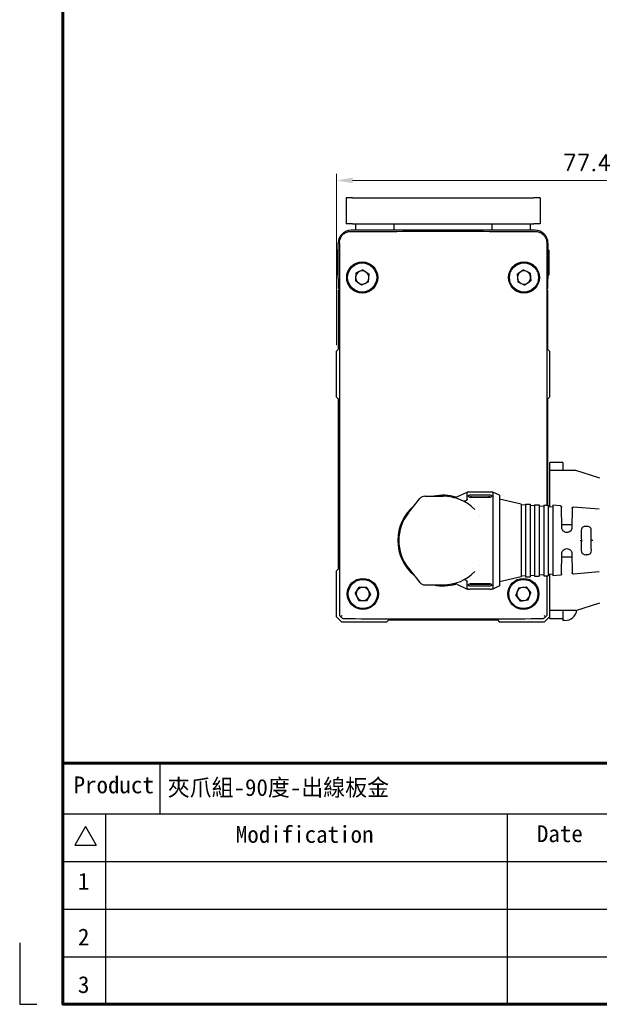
# Model space of a CAD drawing. Header units: inches. Extents: x 0 to 5766, y -2164 to 1330.
# Tile 207 of 217: x 5296 to 5385, y -196 to -44. Entities that reach past the tile are written whole.
import ezdxf
from ezdxf.enums import TextEntityAlignment as Align

# ---------------------------------------------------------------- set-up
doc = ezdxf.new("R2010")
doc.units = ezdxf.units.IN
doc.header["$MEASUREMENT"] = 0
doc.linetypes.add('SLD-實線', pattern=[0])
doc.layers.add('AM_5', color=3, linetype='Continuous', lineweight=15)
doc.layers.add('可見 (ISO)', color=7, linetype='Continuous', lineweight=25)
doc.layers.add('BORDER', color=7, linetype='Continuous')
doc.layers.add('圖框', color=7, linetype='SLD-實線')
doc.styles.add('尺寸標註', font='romans.shx', dxfattribs={"bigfont": 'CHINESET.SHX'})
doc.styles.add('標題欄', font='txt')
doc.dimstyles.new('CNS1$0', dxfattribs={"dimtxt": 2.5, "dimasz": 2.5, "dimexe": 1, "dimexo": 1, "dimgap": 1.5, "dimtad": 1, "dimtoh": 1, "dimdec": 1, "dimdsep": 46, "dimtxsty": '尺寸標註', "dimcen": 0, "dimclrd": 2, "dimclre": 2, "dimclrt": 1, "dimadec": 0, "dimazin": 2, "dimtp": 0.1, "dimtm": 0.1, "dimtfac": 0.71, "dimtdec": 1, "dimtmove": 0, "dimatfit": 0, "dimfxl": 0, "dimlwd": 13, "dimlwe": 13, "dimarcsym": 0})

# ---------------------------------------------------------------- blocks, each defined once
blk = doc.blocks.new('A4-英文圖框-橫式')
at = {"layer": 'BORDER', "color": 123, "linetype": 'Continuous', "lineweight": 60, "ltscale": 25.4}
blk.add_line((2151.7, -57.78), (2549.79, -57.78), dxfattribs=at)
at = {"layer": 'BORDER', "color": 60, "linetype": 'Continuous', "ltscale": 25.4}
for p, q in [((2166.7, -65.63), (2166.7, -57.78)), ((2151.7, -65.63), (2549.79, -65.63)), ((2158.28, -65.63), (2158.28, -95.06)), ((2220.31, -65.63), (2220.31, -95.06)), ((2155.17, -67.6), (2153.51, -70.48)), ((2155.17, -67.6), (2156.84, -70.48)), ((2153.51, -70.48), (2156.84, -70.48)), ((2151.7, -72.99), (2364.21, -72.99)), ((2151.7, -80.35), (2364.21, -80.35)), ((2151.7, -87.7), (2364.21, -87.7))]:
    blk.add_line(p, q, dxfattribs=at)
at = {"layer": 'BORDER', "color": 123, "linetype": 'Continuous', "ltscale": 25.4}
for p, q in [((2145.01, -85.54), (2145.01, -95.06)), ((2145.01, -95.06), (2147.66, -95.06))]:
    blk.add_line(p, q, dxfattribs=at)
at = {"layer": 'BORDER', "color": 123, "linetype": 'Continuous', "lineweight": 60, "ltscale": 25.4}
blk.add_lwpolyline([(2151.7, 188.79), (2555.09, 188.79), (2555.09, -95.06), (2151.7, -95.06)], close=True, dxfattribs=at)
at = {"layer": '圖框', "style": '標題欄'}
for s, height, p in [('Product', 2.605, (2153.34, -59.85)), ('Modification', 2.6053, (2178.41, -67.5)), ('Date', 2.605, (2224.93, -67.39)), ('1', 2.61, (2154.01, -74.74)), ('2', 2.61, (2154.01, -83.35)), ('3', 2.61, (2154.01, -90.71))]:
    blk.add_text(s, height=height, dxfattribs=at).set_placement(p, align=Align.TOP_LEFT)
blk = doc.blocks.new('*D528')
at = {"layer": 'AM_5', "color": 2, "lineweight": 13}
for p, q in [((5344.52, -94.07), (5344.52, -67.62)), ((5421.93, -118.77), (5421.93, -67.62)), ((5347.02, -68.62), (5419.43, -68.62))]:
    blk.add_line(p, q, dxfattribs=at)
at = {"layer": 'AM_5', "color": 2}
for points in [[(5347.02, -68.2), (5347.02, -69.04), (5344.52, -68.62)], [(5419.43, -68.2), (5419.43, -69.04), (5421.93, -68.62)]]:
    blk.add_solid(points, dxfattribs=at)
at = {"layer": 'Defpoints', "color": 0}
for p in [(5421.93, -68.62), (5344.52, -95.07), (5421.93, -119.77)]:
    blk.add_point(p, dxfattribs=at)
at = {"layer": 'AM_5', "color": 1, "insert": (5383.22, -65.87), "char_height": 2.5, "attachment_point": 5, "style": '尺寸標註'}
blk.add_mtext('77.4', dxfattribs=at)

msp = doc.modelspace()

# ---------------------------------------------------------------- linework, layer by layer
at = {"layer": '可見 (ISO)'}
for p, q in [((5347.015, -71.316), (5346.015, -71.316)), ((5346.015, -71.316), (5346.015, -75.316)), ((5347.015, -71.316), (5375.015, -71.316)), ((5376.015, -71.316), (5375.015, -71.316)), ((5376.015, -71.316), (5376.015, -75.316)), ((5347.015, -75.316), (5346.015, -75.316)), ((5347.015, -75.316), (5375.015, -75.316)), ((5347.515, -76.316), (5347.515, -75.316)), ((5353.465, -76.316), (5353.465, -75.316)), ((5368.565, -75.316), (5368.565, -76.316)), ((5374.515, -76.316), (5374.515, -75.316)), ((5376.015, -75.316), (5375.015, -75.316)), ((5375.215, -76.316), (5346.815, -76.316)), ((5344.815, -83.816), (5344.815, -78.316)), ((5345.002, -78.253), (5345.002, -135.829)), ((5377.028, -78.253), (5377.028, -118.816)), ((5377.215, -78.316), (5377.215, -83.816)), ((5344.615, -79.416), (5344.615, -83.216)), ((5344.815, -79.416), (5344.615, -79.416)), ((5377.215, -79.416), (5377.415, -79.416)), ((5377.415, -83.216), (5377.415, -79.416)), ((5344.815, -83.216), (5344.615, -83.216)), ((5347.539, -82.951), (5347.452, -84.129)), ((5348.603, -82.438), (5347.539, -82.951)), ((5348.603, -82.438), (5349.579, -83.103)), ((5349.491, -84.28), (5349.579, -83.103)), ((5372.443, -83.121), (5373.408, -82.44)), ((5372.443, -83.121), (5372.551, -84.297)), ((5374.48, -82.935), (5373.408, -82.44)), ((5374.48, -82.935), (5374.587, -84.111)), ((5377.215, -83.216), (5377.415, -83.216)), ((5344.815, -83.816), (5344.815, -85.316)), ((5348.428, -84.793), (5347.452, -84.129)), ((5349.491, -84.28), (5348.428, -84.793)), ((5372.551, -84.297), (5373.623, -84.792)), ((5374.587, -84.111), (5373.623, -84.792)), ((5376.215, -83.943), (5376.215, -83.944)), ((5377.215, -85.316), (5377.215, -83.816)), ((5345.002, -85.316), (5344.815, -85.316)), ((5345.002, -85.429), (5344.815, -85.616)), ((5344.815, -85.616), (5344.815, -94.766)), ((5377.215, -85.316), (5377.028, -85.316)), ((5377.215, -85.616), (5377.028, -85.429)), ((5377.215, -94.766), (5377.215, -85.616)), ((5344.815, -94.766), (5344.515, -95.066)), ((5344.515, -95.066), (5344.515, -102.066)), ((5377.515, -95.066), (5377.215, -94.766)), ((5377.515, -102.066), (5377.515, -95.066)), ((5344.515, -102.066), (5344.815, -102.366)), ((5344.815, -102.366), (5344.815, -128.694)), ((5377.215, -102.366), (5377.515, -102.066)), ((5377.215, -118.816), (5377.215, -102.366)), ((5379.515, -112.216), (5377.515, -112.216)), ((5377.515, -113.216), (5377.515, -112.216)), ((5379.515, -112.216), (5379.515, -113.216)), ((5377.515, -113.464), (5377.515, -113.216)), ((5377.515, -119.053), (5377.515, -113.464)), ((5381.515, -113.464), (5377.515, -113.464)), ((5379.515, -113.216), (5379.515, -113.464)), ((5385.074, -114.574), (5381.515, -113.464)), ((5385.245, -114.627), (5385.074, -114.574)), ((5363.117, -117.506), (5364.715, -116.766)), ((5364.715, -117.904), (5364.715, -116.766)), ((5364.915, -116.766), (5364.715, -116.766)), ((5368.015, -116.783), (5365.415, -116.783)), ((5368.715, -116.766), (5368.515, -116.766)), ((5368.715, -116.766), (5368.715, -131.766)), ((5369.715, -117.266), (5368.715, -116.766)), ((5355.658, -119.997), (5357.415, -117.793)), ((5358.197, -117.416), (5361.015, -117.416)), ((5364.715, -118.501), (5364.715, -118.501)), ((5365.415, -117.195), (5368.015, -117.195)), ((5365.415, -117.514), (5368.015, -117.514)), ((5368.015, -117.633), (5365.415, -117.633)), ((5369.715, -117.266), (5369.715, -131.266)), ((5373.055, -118.641), (5369.715, -117.891)), ((5373.055, -118.641), (5373.055, -129.891)), ((5373.755, -118.641), (5373.755, -129.891)), ((5373.755, -118.641), (5374.455, -118.641)), ((5374.455, -118.641), (5374.455, -129.891)), ((5373.755, -118.79), (5373.055, -118.741)), ((5375.155, -118.888), (5374.455, -118.839)), ((5375.155, -118.766), (5375.155, -129.766)), ((5375.155, -118.766), (5375.855, -118.766)), ((5375.855, -118.766), (5375.855, -129.766)), ((5376.555, -118.986), (5375.855, -118.937)), ((5376.555, -118.816), (5376.555, -129.716)), ((5376.555, -118.816), (5377.255, -118.816)), ((5377.255, -118.816), (5377.255, -129.716)), ((5377.955, -119.084), (5377.255, -119.035)), ((5377.955, -118.816), (5377.955, -129.716)), ((5379.142, -118.915), (5377.955, -118.816)), ((5379.369, -122.276), (5379.325, -119.111)), ((5380.945, -119.279), (5380.903, -122.276)), ((5385.149, -119.414), (5381.161, -119.083)), ((5366.61, -120.471), (5366.61, -120.471)), ((5379.362, -121.766), (5380.91, -121.766)), ((5380.153, -123.016), (5380.119, -123.016)), ((5383.173, -122.084), (5383.099, -122.084)), ((5382.171, -124.266), (5382.354, -124.266)), ((5382.354, -124.266), (5382.375, -124.266)), ((5383.916, -124.266), (5383.897, -124.266)), ((5379.325, -129.421), (5379.369, -126.255)), ((5380.119, -125.516), (5380.153, -125.516)), ((5380.903, -126.255), (5380.945, -129.253)), ((5379.362, -126.766), (5380.91, -126.766)), ((5383.18, -126.448), (5383.099, -126.448)), ((5344.815, -128.694), (5344.515, -128.994)), ((5344.515, -128.994), (5344.515, -135.994)), ((5355.658, -128.535), (5357.415, -130.739)), ((5366.61, -128.061), (5366.61, -128.061)), ((5385.149, -129.117), (5381.161, -129.449)), ((5364.715, -130.031), (5364.715, -130.031)), ((5364.715, -131.766), (5364.715, -130.628)), ((5373.055, -129.891), (5369.715, -130.641)), ((5373.755, -129.742), (5373.055, -129.791)), ((5373.755, -129.891), (5374.455, -129.891)), ((5375.155, -129.644), (5374.455, -129.693)), ((5375.155, -129.766), (5375.855, -129.766)), ((5376.555, -129.546), (5375.855, -129.595)), ((5376.555, -129.716), (5377.255, -129.716)), ((5377.028, -129.716), (5377.028, -135.829)), ((5377.955, -129.448), (5377.255, -129.497)), ((5377.515, -135.068), (5377.515, -129.479)), ((5379.142, -129.617), (5377.955, -129.716)), ((5347.435, -132.468), (5348.067, -131.47)), ((5349.247, -131.518), (5348.067, -131.47)), ((5349.247, -131.518), (5349.795, -132.564)), ((5358.197, -131.116), (5361.015, -131.116)), ((5363.117, -131.026), (5364.715, -131.766)), ((5364.915, -131.766), (5364.715, -131.766)), ((5365.415, -130.899), (5368.015, -130.899)), ((5365.415, -131.018), (5368.015, -131.018)), ((5368.015, -131.337), (5365.415, -131.337)), ((5365.415, -131.749), (5368.015, -131.749)), ((5368.715, -131.766), (5368.515, -131.766)), ((5369.715, -131.266), (5368.715, -131.766)), ((5372.694, -131.581), (5372.245, -132.674)), ((5372.694, -131.581), (5373.864, -131.424)), ((5373.864, -131.424), (5374.585, -132.358)), ((5374.137, -133.45), (5374.585, -132.358)), ((5347.435, -132.468), (5347.983, -133.513)), ((5347.983, -133.513), (5349.163, -133.562)), ((5349.795, -132.564), (5349.163, -133.562)), ((5372.967, -133.608), (5372.245, -132.674)), ((5372.967, -133.608), (5374.137, -133.45)), ((5377.515, -135.316), (5377.515, -135.068)), ((5381.515, -135.068), (5377.515, -135.068)), ((5377.515, -136.316), (5377.515, -135.316)), ((5379.515, -135.068), (5379.515, -135.316)), ((5379.515, -135.316), (5379.515, -136.316)), ((5381.515, -135.068), (5385.074, -133.958)), ((5385.074, -133.958), (5385.245, -133.904)), ((5344.515, -135.994), (5345.337, -136.816)), ((5345.337, -136.816), (5352.337, -136.816)), ((5352.337, -136.816), (5352.637, -136.516)), ((5352.637, -136.516), (5369.393, -136.516)), ((5369.393, -136.516), (5369.693, -136.816)), ((5369.693, -136.816), (5376.693, -136.816)), ((5376.693, -136.816), (5377.515, -135.994)), ((5377.515, -136.316), (5379.515, -136.316)), ((5379.515, -136.316), (5379.515, -136.616)), ((5379.815, -136.616), (5379.515, -136.616))]:
    msp.add_line(p, q, dxfattribs=at)
for centre, radius in [((5348.515, -83.616), 2.4), ((5348.515, -83.616), 2.25), ((5373.515, -83.616), 2.4), ((5373.515, -83.616), 2.25), ((5348.615, -132.516), 2.4), ((5348.615, -132.516), 2.25), ((5373.415, -132.516), 2.4), ((5373.415, -132.516), 2.25)]:
    msp.add_circle(centre, radius, dxfattribs=at)
for centre, radius, start, end in [((5346.815, -78.316), 2, 90, 180), ((5375.215, -78.316), 2, 0, 90), ((5348.515, -83.616), 1.022, 175.74811, 235.74811), ((5348.515, -83.616), 1.022, 115.74811, 175.74811), ((5348.515, -83.616), 1.022, 55.74811, 115.74811), ((5348.515, -83.616), 1.022, 355.74811, 55.74811), ((5373.515, -83.616), 1.022, 125.22745, 185.22745), ((5373.515, -83.616), 1.022, 65.22745, 125.22745), ((5373.515, -83.616), 1.023, 5.22745, 65.22745), ((5373.515, -83.616), 1.022, 305.22745, 5.22745), ((5348.515, -83.616), 1.022, 235.74811, 295.74811), ((5348.515, -83.616), 1.022, 295.74811, 355.74811), ((5373.515, -83.616), 1.022, 185.22745, 245.22745), ((5373.515, -83.616), 1.022, 245.22745, 305.22745), ((5348.515, -87.816), 2.25, 60.31062, 60.31124), ((5373.515, -87.816), 2.5, 123.05714, 123.05786), ((5373.515, -87.816), 2.25, 60.6663, 60.66673), ((5358.197, -118.416), 1, 90, 141.44505), ((5361.015, -124.266), 7, 73.55747, 101.88264), ((5361.015, -124.266), 6.85, 44.24562, 90), ((5361.015, -124.266), 7, 129.56242, 230.43758), ((5361.015, -124.266), 6.85, 141.44505, 218.55495), ((5361.015, -124.266), 6.85, 270, 315.75438), ((5358.197, -130.116), 1, 218.55495, 270), ((5348.615, -132.516), 1.022, 147.65292, 207.65292), ((5348.615, -132.516), 1.022, 87.65292, 147.65292), ((5348.615, -132.516), 1.022, 27.65292, 87.65292), ((5348.615, -132.516), 1.022, 327.65292, 27.65292), ((5361.015, -124.266), 7, 258.11736, 286.44361), ((5373.415, -132.516), 1.022, 157.67894, 217.67894), ((5373.415, -132.516), 1.022, 97.67894, 157.67894), ((5373.415, -132.516), 1.022, 37.67894, 97.67894), ((5373.415, -132.516), 1.022, 337.67894, 37.67894), ((5348.615, -132.516), 1.022, 207.65292, 267.65292), ((5348.615, -132.516), 1.022, 267.65292, 327.65292), ((5373.415, -132.516), 1.022, 217.67894, 277.67894), ((5373.415, -132.516), 1.022, 277.67894, 337.67894), ((5379.815, -134.716), 1.9, 270, 351.00348)]:
    msp.add_arc(centre, radius, start, end, dxfattribs=at)
for centre, major_axis, ratio, start_param, end_param in [((5346.748, -76.999), (-0.001, 0.5), 0.1567782, 6.2655135, 6.2831853), ((5375.282, -76.999), (0.001, 0.5), 0.1567782, 0, 0.0176718), ((5382.397, -124.266), (-0.035, 2.5), 0.0087257, 0.9088014, 1.5708108), ((5383.875, -124.266), (-0.035, -2.5), 0.0087257, 1.5707818, 2.2327913), ((5382.397, -124.266), (0.035, 2.5), 0.0087257, 1.5707818, 2.2327913), ((5383.875, -124.266), (0.044, -2.5), 0.0087242, 0.9086288, 1.570644), ((5345.502, -136.329), (-0.5, 0.5), 0.0174471, 0.0174613, 0.9590289), ((5359.133, -135.146), (-79.219, 0.029), 0.015218, 1.3978721, 1.5945593), ((5362.897, -135.146), (-79.219, -0.029), 0.015218, 1.5470333, 1.7437205), ((5376.53, -135.831), (-0.496, 0.493), 0.0865197, 4.1686678, 4.6287166), ((5376.528, -136.329), (-0.5, -0.5), 0.0174471, 2.1825637, 3.1241314)]:
    msp.add_ellipse(centre, major_axis=major_axis, ratio=ratio, start_param=start_param, end_param=end_param, dxfattribs=at)
for points, knots in [([(5345.002, -78.253), (5345.002, -78.067), (5345.032, -77.88), (5345.149, -77.524), (5345.239, -77.352), (5345.408, -77.126), (5345.47, -77.055), (5345.676, -76.857), (5345.839, -76.745), (5346.186, -76.583), (5346.374, -76.53), (5346.624, -76.503), (5346.686, -76.499), (5346.747, -76.499)], [0, 0, 0, 0, 0.05560877, 0.05560877, 0.11242471, 0.11242471, 0.14052381, 0.14052381, 0.19848519, 0.19848519, 0.25603109, 0.25603109, 0.27451464, 0.27451464, 0.27451464, 0.27451464]), ([(5346.748, -76.499), (5351.465, -76.486), (5356.24, -76.48), (5365.791, -76.48), (5370.566, -76.486), (5375.282, -76.499)], [2.98416435, 2.98416435, 2.98416435, 2.98416435, 3.14159265, 3.14159265, 3.29902096, 3.29902096, 3.29902096, 3.29902096]), ([(5375.283, -76.499), (5375.471, -76.5), (5375.661, -76.532), (5376.02, -76.653), (5376.192, -76.745), (5376.494, -76.978), (5376.628, -77.12), (5376.839, -77.437), (5376.92, -77.616), (5377.008, -77.947), (5377.028, -78.1), (5377.028, -78.253)], [0, 0, 0, 0, 0.0567172, 0.0567172, 0.1142388, 0.1142388, 0.17150957, 0.17150957, 0.22875669, 0.22875669, 0.27441519, 0.27441519, 0.27441519, 0.27441519]), ([(5365.415, -116.783), (5365.352, -116.783), (5365.285, -116.782), (5365.162, -116.779), (5365.106, -116.776), (5365.017, -116.772), (5364.979, -116.77), (5364.928, -116.767), (5364.915, -116.766), (5364.915, -116.766)], [0.150722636, 0.150722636, 0.150722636, 0.150722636, 0.169562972, 0.169562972, 0.188403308, 0.188403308, 0.207243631, 0.207243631, 0.226083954, 0.226083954, 0.226083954, 0.226083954]), ([(5368.515, -116.766), (5368.515, -116.766), (5368.503, -116.767), (5368.452, -116.77), (5368.413, -116.772), (5368.324, -116.776), (5368.268, -116.779), (5368.145, -116.782), (5368.078, -116.783), (5368.015, -116.783)], [0.075361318, 0.075361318, 0.075361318, 0.075361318, 0.094201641, 0.094201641, 0.113041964, 0.113041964, 0.1318823, 0.1318823, 0.150722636, 0.150722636, 0.150722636, 0.150722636]), ([(5362.492, -117.577), (5362.492, -117.577), (5362.491, -117.577), (5362.491, -117.577), (5362.491, -117.577), (5362.491, -117.577), (5362.49, -117.577), (5362.489, -117.576), (5362.489, -117.576), (5362.487, -117.576), (5362.487, -117.576), (5362.485, -117.576), (5362.485, -117.575), (5362.485, -117.575), (5362.485, -117.575), (5362.486, -117.576), (5362.486, -117.576), (5362.487, -117.576), (5362.488, -117.576), (5362.488, -117.576), (5362.489, -117.576), (5362.489, -117.576), (5362.49, -117.576), (5362.491, -117.577), (5362.493, -117.577), (5362.501, -117.579), (5362.507, -117.58), (5362.524, -117.583), (5362.534, -117.585), (5362.565, -117.59), (5362.586, -117.592), (5362.647, -117.598), (5362.689, -117.599), (5362.862, -117.593), (5362.997, -117.561), (5363.117, -117.506)], [0, 0, 0, 0, 0.000292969, 0.000292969, 0.001269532, 0.001269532, 0.00322266, 0.00322266, 0.007128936, 0.007128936, 0.014941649, 0.014941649, 0.025539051, 0.025539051, 0.030589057, 0.030589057, 0.031581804, 0.031581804, 0.031829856, 0.031829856, 0.031952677, 0.031952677, 0.032075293, 0.032075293, 0.032567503, 0.032567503, 0.034521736, 0.034521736, 0.037656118, 0.037656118, 0.043904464, 0.043904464, 0.056226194, 0.056226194, 0.096055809, 0.096055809, 0.096055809, 0.096055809]), ([(5364.595, -118.102), (5364.499, -118.148), (5364.403, -118.174), (5364.229, -118.181), (5364.152, -118.168), (5364.071, -118.135), (5364.061, -118.131), (5364.052, -118.126)], [-0.070670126, -0.070670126, -0.070670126, -0.070670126, -0.032952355, -0.032952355, 0, 0, 0.004719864, 0.004719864, 0.004719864, 0.004719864]), ([(5364.715, -117.904), (5364.715, -117.938), (5364.709, -117.974), (5364.683, -118.027), (5364.671, -118.045), (5364.638, -118.076), (5364.618, -118.09), (5364.595, -118.102)], [0.000003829, 0.000003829, 0.000003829, 0.000003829, 0.019270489, 0.019270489, 0.029540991, 0.029540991, 0.038873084, 0.038873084, 0.038873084, 0.038873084]), ([(5365.415, -117.633), (5365.353, -117.633), (5365.286, -117.626), (5365.166, -117.6), (5365.112, -117.582), (5365.021, -117.538), (5364.981, -117.51), (5364.928, -117.451), (5364.915, -117.42), (5364.915, -117.365), (5364.928, -117.337), (5364.98, -117.286), (5365.019, -117.264), (5365.11, -117.231), (5365.165, -117.217), (5365.286, -117.199), (5365.353, -117.195), (5365.415, -117.195)], [0.15772076, 0.15772076, 0.15772076, 0.15772076, 0.17651774, 0.17651774, 0.19531472, 0.19531472, 0.2162376, 0.2162376, 0.23716049, 0.23716049, 0.25756711, 0.25756711, 0.27797373, 0.27797373, 0.29670763, 0.29670763, 0.31544152, 0.31544152, 0.31544152, 0.31544152]), ([(5365.415, -117.514), (5365.353, -117.514), (5365.286, -117.518), (5365.169, -117.536), (5365.118, -117.549), (5365.076, -117.564)], [0, 0, 0, 0, 0.018724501, 0.018724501, 0.036164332, 0.036164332, 0.036164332, 0.036164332]), ([(5368.015, -117.195), (5368.079, -117.195), (5368.146, -117.199), (5368.27, -117.218), (5368.325, -117.232), (5368.414, -117.266), (5368.453, -117.288), (5368.503, -117.338), (5368.515, -117.365), (5368.515, -117.419), (5368.503, -117.449), (5368.452, -117.507), (5368.414, -117.535), (5368.326, -117.579), (5368.271, -117.599), (5368.148, -117.626), (5368.08, -117.633), (5368.015, -117.633)], [0, 0, 0, 0, 0.01909951, 0.01909951, 0.03819901, 0.03819901, 0.05824073, 0.05824073, 0.07828245, 0.07828245, 0.09866717, 0.09866717, 0.11905189, 0.11905189, 0.13839006, 0.13839006, 0.15772823, 0.15772823, 0.15772823, 0.15772823]), ([(5368.354, -117.564), (5368.313, -117.55), (5368.263, -117.537), (5368.147, -117.519), (5368.079, -117.514), (5368.015, -117.514)], [0.280686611, 0.280686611, 0.280686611, 0.280686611, 0.297739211, 0.297739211, 0.316864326, 0.316864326, 0.316864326, 0.316864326]), ([(5379.142, -118.915), (5379.163, -118.916), (5379.184, -118.922), (5379.224, -118.939), (5379.243, -118.951), (5379.275, -118.98), (5379.289, -118.997), (5379.31, -119.035), (5379.318, -119.056), (5379.324, -119.088), (5379.325, -119.1), (5379.325, -119.111)], [0, 0, 0, 0, 0.006422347, 0.006422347, 0.012926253, 0.012926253, 0.019427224, 0.019427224, 0.0259283, 0.0259283, 0.029357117, 0.029357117, 0.029357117, 0.029357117]), ([(5380.945, -119.279), (5380.945, -119.267), (5380.946, -119.254), (5380.954, -119.215), (5380.965, -119.19), (5380.995, -119.146), (5381.015, -119.127), (5381.06, -119.099), (5381.086, -119.089), (5381.128, -119.082), (5381.145, -119.081), (5381.161, -119.083)], [0, 0, 0, 0, 0.003801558, 0.003801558, 0.011767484, 0.011767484, 0.019733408, 0.019733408, 0.02769933, 0.02769933, 0.032618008, 0.032618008, 0.032618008, 0.032618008]), ([(5380.119, -123.016), (5380.02, -123.016), (5379.92, -122.996), (5379.828, -122.957), (5379.737, -122.919), (5379.653, -122.862), (5379.584, -122.792), (5379.515, -122.722), (5379.461, -122.639), (5379.425, -122.55), (5379.389, -122.461), (5379.37, -122.368), (5379.369, -122.276)], [0, 0, 0, 0, 0.25, 0.25, 0.25, 0.5, 0.5, 0.5, 0.75, 0.75, 0.75, 1, 1, 1, 1]), ([(5380.903, -122.276), (5380.902, -122.369), (5380.883, -122.463), (5380.847, -122.551), (5380.811, -122.639), (5380.757, -122.722), (5380.688, -122.791), (5380.62, -122.861), (5380.537, -122.918), (5380.445, -122.957), (5380.354, -122.995), (5380.253, -123.016), (5380.153, -123.016)], [0, 0, 0, 0, 0.25, 0.25, 0.25, 0.5, 0.5, 0.5, 0.75, 0.75, 0.75, 1, 1, 1, 1]), ([(5383.099, -122.084), (5383.008, -122.084), (5382.912, -122.093), (5382.737, -122.134), (5382.659, -122.166), (5382.538, -122.242), (5382.483, -122.298), (5382.384, -122.451), (5382.358, -122.595), (5382.358, -122.729)], [0, 0, 0, 0, 0.0273214, 0.0273214, 0.0546428, 0.0546428, 0.08158389, 0.08158389, 0.13233589, 0.13233589, 0.13233589, 0.13233589]), ([(5383.914, -122.729), (5383.914, -122.595), (5383.888, -122.451), (5383.789, -122.297), (5383.733, -122.242), (5383.612, -122.166), (5383.534, -122.134), (5383.36, -122.093), (5383.264, -122.084), (5383.173, -122.084)], [1.02693899, 1.02693899, 1.02693899, 1.02693899, 1.07774763, 1.07774763, 1.10472953, 1.10472953, 1.13199978, 1.13199978, 1.15927002, 1.15927002, 1.15927002, 1.15927002]), ([(5384.133, -124.266), (5384.132, -124.266), (5384.12, -124.266), (5384.094, -124.266), (5384.084, -124.266), (5384.053, -124.266), (5384.033, -124.266), (5383.991, -124.266), (5383.972, -124.266), (5383.943, -124.266), (5383.933, -124.266), (5383.92, -124.266), (5383.917, -124.266), (5383.916, -124.266)], [0, 0, 0, 0, 0.0002916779, 0.0002916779, 0.0004756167, 0.0004756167, 0.0008656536, 0.0008656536, 0.0013387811, 0.0013387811, 0.0017364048, 0.0017364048, 0.0021021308, 0.0021021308, 0.0021021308, 0.0021021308]), ([(5379.369, -126.255), (5379.37, -126.164), (5379.389, -126.069), (5379.425, -125.981), (5379.461, -125.893), (5379.516, -125.809), (5379.585, -125.739), (5379.654, -125.67), (5379.738, -125.613), (5379.829, -125.574), (5379.921, -125.536), (5380.02, -125.516), (5380.119, -125.516)], [0, 0, 0, 0, 0.25, 0.25, 0.25, 0.5, 0.5, 0.5, 0.75, 0.75, 0.75, 1, 1, 1, 1]), ([(5380.153, -125.516), (5380.357, -125.516), (5380.552, -125.601), (5380.826, -125.881), (5380.9, -126.07), (5380.903, -126.255)], [0, 0, 0, 0, 0.5, 0.5, 1, 1, 1, 1]), ([(5382.358, -125.803), (5382.358, -125.937), (5382.384, -126.08), (5382.483, -126.234), (5382.538, -126.289), (5382.659, -126.366), (5382.737, -126.397), (5382.912, -126.439), (5383.008, -126.448), (5383.099, -126.448)], [0.44729914, 0.44729914, 0.44729914, 0.44729914, 0.49805114, 0.49805114, 0.52499224, 0.52499224, 0.55231364, 0.55231364, 0.57963504, 0.57963504, 0.57963504, 0.57963504]), ([(5383.18, -126.448), (5383.271, -126.448), (5383.367, -126.439), (5383.541, -126.398), (5383.62, -126.366), (5383.74, -126.29), (5383.796, -126.235), (5383.895, -126.081), (5383.92, -125.937), (5383.919, -125.803)], [0.57965845, 0.57965845, 0.57965845, 0.57965845, 0.60690808, 0.60690808, 0.63415772, 0.63415772, 0.66112017, 0.66112017, 0.71191188, 0.71191188, 0.71191188, 0.71191188]), ([(5381.161, -129.449), (5381.14, -129.451), (5381.118, -129.449), (5381.076, -129.439), (5381.056, -129.43), (5381.019, -129.407), (5381.003, -129.392), (5380.975, -129.358), (5380.964, -129.339), (5380.953, -129.308), (5380.95, -129.298), (5380.946, -129.275), (5380.945, -129.264), (5380.945, -129.253)], [0, 0, 0, 0, 0.006414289, 0.006414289, 0.012918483, 0.012918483, 0.019419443, 0.019419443, 0.02592052, 0.02592052, 0.029248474, 0.029248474, 0.032674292, 0.032674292, 0.032674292, 0.032674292]), ([(5364.595, -130.43), (5364.499, -130.384), (5364.403, -130.358), (5364.229, -130.35), (5364.152, -130.364), (5364.071, -130.397), (5364.061, -130.401), (5364.052, -130.406)], [0.000001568, 0.000001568, 0.000001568, 0.000001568, 0.037733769, 0.037733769, 0.070683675, 0.070683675, 0.075426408, 0.075426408, 0.075426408, 0.075426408]), ([(5364.595, -130.43), (5364.618, -130.442), (5364.638, -130.455), (5364.671, -130.487), (5364.683, -130.505), (5364.709, -130.557), (5364.715, -130.594), (5364.715, -130.628)], [0.000001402, 0.000001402, 0.000001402, 0.000001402, 0.00932853, 0.00932853, 0.019592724, 0.019592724, 0.03886697, 0.03886697, 0.03886697, 0.03886697]), ([(5379.325, -129.421), (5379.325, -129.428), (5379.324, -129.435), (5379.323, -129.45), (5379.321, -129.457), (5379.316, -129.477), (5379.312, -129.49), (5379.295, -129.527), (5379.278, -129.549), (5379.239, -129.585), (5379.215, -129.599), (5379.174, -129.612), (5379.158, -129.616), (5379.142, -129.617)], [0, 0, 0, 0, 0.002187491, 0.002187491, 0.004348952, 0.004348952, 0.008496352, 0.008496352, 0.016462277, 0.016462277, 0.024428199, 0.024428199, 0.029346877, 0.029346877, 0.029346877, 0.029346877]), ([(5362.49, -130.955), (5362.49, -130.955), (5362.491, -130.955), (5362.495, -130.954), (5362.503, -130.952), (5362.517, -130.949)], [0.074695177, 0.074695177, 0.074695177, 0.074695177, 0.086204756, 0.086204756, 0.126105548, 0.126105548, 0.126105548, 0.126105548]), ([(5363.117, -131.026), (5363.019, -130.981), (5362.913, -130.951), (5362.752, -130.934), (5362.698, -130.932), (5362.617, -130.936), (5362.59, -130.939), (5362.553, -130.944), (5362.543, -130.945), (5362.526, -130.948), (5362.518, -130.95), (5362.509, -130.951), (5362.507, -130.952), (5362.504, -130.952), (5362.503, -130.953), (5362.5, -130.953), (5362.499, -130.953), (5362.497, -130.954), (5362.497, -130.954), (5362.494, -130.955), (5362.493, -130.955), (5362.492, -130.955), (5362.492, -130.955), (5362.492, -130.955)], [0, 0, 0, 0, 0.032385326, 0.032385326, 0.048482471, 0.048482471, 0.05661557, 0.05661557, 0.059663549, 0.059663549, 0.061951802, 0.061951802, 0.062566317, 0.062566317, 0.062967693, 0.062967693, 0.063371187, 0.063371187, 0.063774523, 0.063774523, 0.065416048, 0.065416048, 0.066410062, 0.066410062, 0.066410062, 0.066410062]), ([(5365.415, -131.337), (5365.353, -131.337), (5365.286, -131.333), (5365.165, -131.315), (5365.11, -131.301), (5365.019, -131.268), (5364.98, -131.246), (5364.928, -131.195), (5364.915, -131.167), (5364.915, -131.112), (5364.928, -131.081), (5364.981, -131.022), (5365.021, -130.994), (5365.112, -130.95), (5365.166, -130.931), (5365.286, -130.906), (5365.353, -130.899), (5365.415, -130.899)], [0.15772076, 0.15772076, 0.15772076, 0.15772076, 0.17645465, 0.17645465, 0.19518854, 0.19518854, 0.21559516, 0.21559516, 0.23600179, 0.23600179, 0.25692467, 0.25692467, 0.27784756, 0.27784756, 0.29664454, 0.29664454, 0.31544152, 0.31544152, 0.31544152, 0.31544152]), ([(5364.915, -131.766), (5364.915, -131.766), (5364.928, -131.765), (5364.979, -131.762), (5365.017, -131.76), (5365.106, -131.755), (5365.162, -131.753), (5365.285, -131.75), (5365.352, -131.749), (5365.415, -131.749)], [0.226083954, 0.226083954, 0.226083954, 0.226083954, 0.244924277, 0.244924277, 0.2637646, 0.2637646, 0.282604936, 0.282604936, 0.301445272, 0.301445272, 0.301445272, 0.301445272]), ([(5365.076, -130.967), (5365.118, -130.982), (5365.169, -130.995), (5365.286, -131.013), (5365.353, -131.018), (5365.415, -131.018)], [0.12226327, 0.12226327, 0.12226327, 0.12226327, 0.139703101, 0.139703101, 0.158427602, 0.158427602, 0.158427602, 0.158427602]), ([(5368.015, -130.899), (5368.08, -130.899), (5368.148, -130.906), (5368.271, -130.933), (5368.326, -130.953), (5368.414, -130.997), (5368.452, -131.025), (5368.503, -131.083), (5368.515, -131.113), (5368.515, -131.166), (5368.503, -131.194), (5368.453, -131.244), (5368.414, -131.266), (5368.325, -131.3), (5368.27, -131.314), (5368.146, -131.332), (5368.079, -131.337), (5368.015, -131.337)], [0, 0, 0, 0, 0.01933817, 0.01933817, 0.03867634, 0.03867634, 0.05906106, 0.05906106, 0.07944578, 0.07944578, 0.0994875, 0.0994875, 0.11952922, 0.11952922, 0.13862872, 0.13862872, 0.15772823, 0.15772823, 0.15772823, 0.15772823]), ([(5368.015, -131.018), (5368.079, -131.018), (5368.147, -131.013), (5368.263, -130.995), (5368.313, -130.982), (5368.354, -130.967)], [0.158427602, 0.158427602, 0.158427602, 0.158427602, 0.177552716, 0.177552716, 0.194605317, 0.194605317, 0.194605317, 0.194605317]), ([(5368.015, -131.749), (5368.078, -131.749), (5368.145, -131.75), (5368.268, -131.753), (5368.324, -131.755), (5368.413, -131.76), (5368.452, -131.762), (5368.503, -131.765), (5368.515, -131.766), (5368.515, -131.766)], [0, 0, 0, 0, 0.018840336, 0.018840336, 0.037680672, 0.037680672, 0.056520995, 0.056520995, 0.075361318, 0.075361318, 0.075361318, 0.075361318]), ([(5345.208, -136.049), (5345.239, -136.014), (5345.273, -135.978), (5345.333, -135.914), (5345.36, -135.887), (5345.397, -135.849), (5345.407, -135.839), (5345.417, -135.829)], [-0.027499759, -0.027499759, -0.027499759, -0.027499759, -0.011844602, -0.011844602, 0, 0, 0.004224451, 0.004224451, 0.004224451, 0.004224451]), ([(5345.502, -136.329), (5345.502, -136.329), (5345.5, -136.328), (5345.491, -136.321), (5345.484, -136.315), (5345.459, -136.293), (5345.435, -136.27), (5345.38, -136.217), (5345.35, -136.188), (5345.282, -136.122), (5345.245, -136.086), (5345.208, -136.049)], [0.000000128, 0.000000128, 0.000000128, 0.000000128, 0.007556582, 0.007556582, 0.015513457, 0.015513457, 0.031525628, 0.031525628, 0.046511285, 0.046511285, 0.062696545, 0.062696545, 0.062696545, 0.062696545]), ([(5376.823, -136.049), (5376.785, -136.086), (5376.748, -136.123), (5376.681, -136.188), (5376.65, -136.218), (5376.595, -136.27), (5376.571, -136.293), (5376.546, -136.316), (5376.539, -136.321), (5376.531, -136.328), (5376.529, -136.329), (5376.528, -136.329)], [0.000001, 0.000001, 0.000001, 0.000001, 0.016280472, 0.016280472, 0.031352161, 0.031352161, 0.047441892, 0.047441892, 0.055430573, 0.055430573, 0.063017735, 0.063017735, 0.063017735, 0.063017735])]:
    msp.add_open_spline(points, degree=3, knots=knots, dxfattribs=at)
msp.add_open_spline([(5364.308, -118.178), (5364.308, -118.178), (5364.308, -118.178), (5364.308, -118.178)], degree=3, dxfattribs=at)

# ---------------------------------------------------------------- block references
msp.add_blockref('A4-英文圖框-橫式', (3150.581, -100.866))

# ---------------------------------------------------------------- texts
at = {"layer": '圖框', "style": '標題欄'}
msp.add_text('夾爪組-90度-出線板金', height=2.60526, dxfattribs=at).set_placement((5318.469, -161.117), align=Align.TOP_LEFT)

# ---------------------------------------------------------------- dimensions: what is measured, and where the dimension line sits
at = {"layer": 'AM_5'}
dim = msp.add_linear_dim(base=(5421.927, -68.619), p1=(5344.515, -95.066), p2=(5421.927, -119.766), dimstyle='CNS1$0', override={"dimpost": ''}, dxfattribs=at)
dim.commit()
dim.dimension.update_dxf_attribs({"geometry": '*D528', "text_midpoint": (5383.221, -65.869)})

doc.saveas('drawing.dxf')
